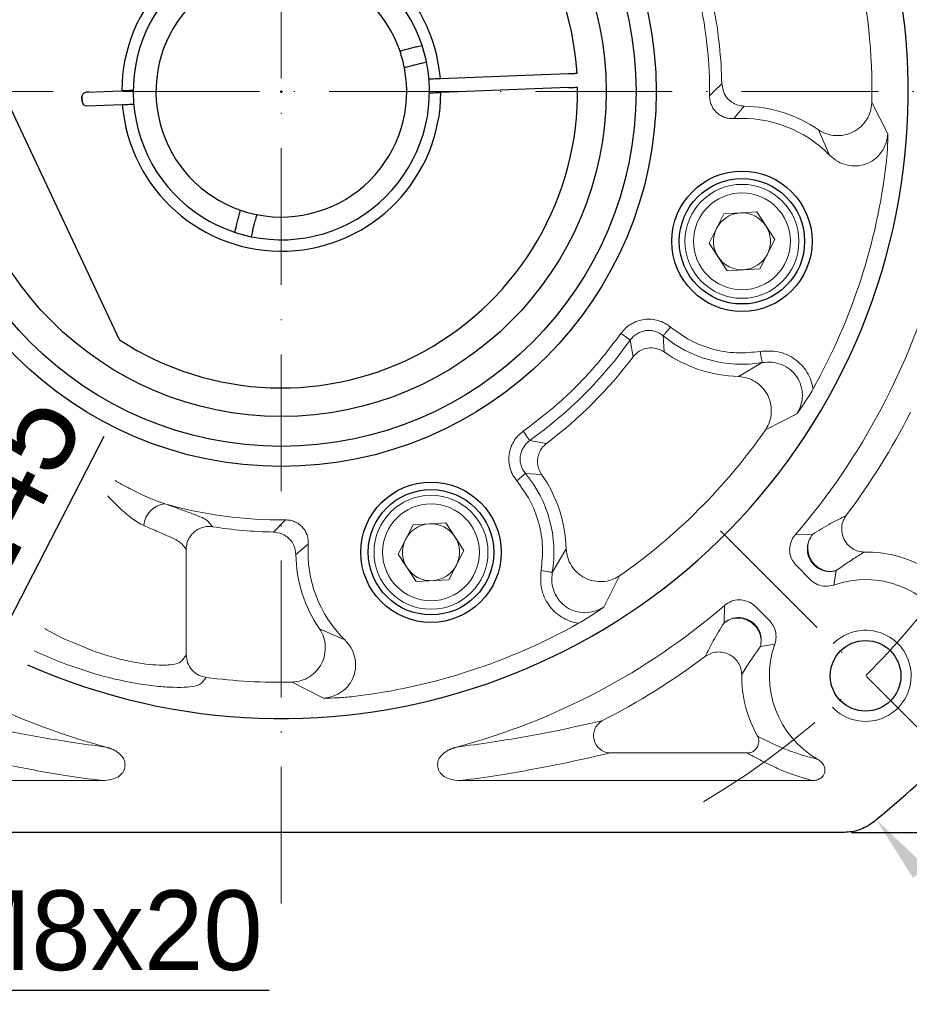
# Model space of a CAD drawing. Header units: millimetres. Extents: x 7078 to 7942, y -634 to -23.
# Tile 4 of 15: x 7196 to 7274, y -311 to -225. Entities that reach past the tile are written whole.
import ezdxf

# ---------------------------------------------------------------- set-up
doc = ezdxf.new("R2010")
doc.units = ezdxf.units.MM
doc.header["$PDSIZE"] = -5
doc.linetypes.add('ACAD_ISO10W100', pattern=[18, 12, -3, 0, -3])
doc.layers.get('0').update_dxf_attribs({"lineweight": 18})
doc.layers.get('Defpoints').update_dxf_attribs({"lineweight": 18})
for name, color, linetype, lineweight in [('中心线层', 7, 'ACAD_ISO10W100', 0), ('尺寸线层', 3, 'Continuous', 18), ('粗实线', 7, 'Continuous', 40)]:
    doc.layers.add(name, color=color, linetype=linetype, lineweight=lineweight)
doc.styles.add('工程字', font='txt')
doc.dimstyles.new('DIMSTYLE_17', dxfattribs={"dimtxt": 8, "dimasz": 12, "dimexe": 0.18, "dimexo": 0.0625, "dimgap": 0.09, "dimtad": 1, "dimtih": 1, "dimtoh": 1, "dimdec": 3, "dimdsep": 46, "dimtxsty": 'Standard', "dimblk": '_CAXARROW', "dimcen": 0.09, "dimdle": 24, "dimadec": 0, "dimazin": 0, "dimtfac": 0.7, "dimtdec": 3, "dimtofl": 0, "dimtmove": 0, "dimatfit": 3, "dimfxl": 1, "dimtolj": 1, "dimarcsym": 0})
doc.dimstyles.new('ISO-25', dxfattribs={"dimtxt": 8, "dimasz": 4, "dimexe": 1.25, "dimexo": 0.625, "dimgap": 1.7, "dimtad": 1, "dimtxsty": '工程字', "dimcen": 2, "dimdle": 8, "dimadec": 0, "dimazin": 0, "dimtfac": 1, "dimtmove": 0, "dimatfit": 3, "dimfxl": 1, "dimarcsym": 0})

# ---------------------------------------------------------------- blocks, each defined once
blk = doc.blocks.new('*D33')
at = {"layer": 'Defpoints', "color": 0}
for p in [(7268.593, -166.341), (7323.369, -166.341), (7268.593, -296.341)]:
    blk.add_point(p, dxfattribs=at)
at = {"layer": '尺寸线层', "color": 0, "lineweight": -2}
for p, q in [((7269.218, -166.341), (7324.619, -166.341)), ((7323.369, -292.341), (7323.369, -170.341)), ((7269.218, -296.341), (7324.619, -296.341))]:
    blk.add_line(p, q, dxfattribs=at)
at = {"layer": '尺寸线层', "color": 0}
for points in [[(7324.035, -170.341), (7322.702, -170.341), (7323.369, -166.341)], [(7322.702, -292.341), (7324.035, -292.341), (7323.369, -296.341)]]:
    blk.add_solid(points, dxfattribs=at)
at = {"layer": '尺寸线层', "color": 0, "insert": (7317.669, -231.341), "char_height": 8, "attachment_point": 5, "rotation": 90, "style": '工程字'}
blk.add_mtext('130', dxfattribs=at)
blk = doc.blocks.new('*D34')
at = {"layer": 'Defpoints', "color": 0}
for p in [(7252.377, -166.886), (7185.99, -295.796)]:
    blk.add_point(p, dxfattribs=at)
at = {"layer": '尺寸线层', "color": 0, "lineweight": -2}
blk.add_line((7203.605, -261.591), (7187.821, -292.24), dxfattribs=at)
at = {"layer": '尺寸线层', "color": 0}
blk.add_solid([(7187.229, -291.935), (7188.414, -292.545), (7185.99, -295.796)], dxfattribs=at)
at = {"layer": '尺寸线层', "color": 0, "insert": (7192.767, -270.188), "char_height": 8, "attachment_point": 5, "rotation": 62.75189, "style": '工程字'}
blk.add_mtext('∅145', dxfattribs=at)
blk = doc.blocks.new('_CAXARROW')
blk.add_hatch(color=0).paths.add_polyline_path([(0, 0), (-1, 0.125), (-1, -0.125)], flags=0)
blk = doc.blocks.new('*D35')
at = {"layer": 'Defpoints', "color": 0}
for p in [(7166.976, -167.462), (7271.392, -295.221)]:
    blk.add_point(p, dxfattribs=at)
at = {"layer": '尺寸线层', "color": 0, "lineweight": -2}
for p, q in [((7219.094, -231.341), (7219.274, -231.341)), ((7219.184, -231.431), (7219.184, -231.251)), ((7283.089, -309.533), (7275.189, -299.866)), ((7303.173, -309.533), (7283.089, -309.533))]:
    blk.add_line(p, q, dxfattribs=at)
at = {"layer": '尺寸线层', "color": 0, "lineweight": -2, "xscale": 6, "yscale": 6, "zscale": 6, "rotation": 129.2588264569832}
blk.add_blockref('_CAXARROW', (7271.392, -295.221), dxfattribs=at)
at = {"layer": '尺寸线层', "color": 0, "lineweight": 15, "insert": (7293.631, -305.033), "char_height": 7, "attachment_point": 5, "style": '工程字'}
blk.add_mtext('\\A1;∅165', dxfattribs=at)
blk = doc.blocks.new('_FILLED')
at = {"linetype": 'ByBlock'}
blk.add_hatch(color=0, dxfattribs=at).paths.add_polyline_path([(0, 0), (-1, 0.133), (-1, -0.133)], flags=0)
blk = doc.blocks.new('*D36')
at = {"layer": 'Defpoints', "color": 0}
for p in [(7163.918, -282.606), (7171.918, -282.606), (7171.918, -310.181)]:
    blk.add_point(p, dxfattribs=at)
at = {"layer": '尺寸线层', "color": 0, "lineweight": -2}
for p, q in [((7163.918, -283.231), (7163.918, -311.431)), ((7171.918, -283.231), (7171.918, -311.431)), ((7159.918, -310.181), (7155.918, -310.181)), ((7163.918, -310.181), (7171.918, -310.181)), ((7175.918, -310.181), (7218.125, -310.181))]:
    blk.add_line(p, q, dxfattribs=at)
at = {"layer": '尺寸线层', "color": 0}
for points in [[(7159.918, -310.848), (7159.918, -309.515), (7163.918, -310.181)], [(7175.918, -309.515), (7175.918, -310.848), (7171.918, -310.181)]]:
    blk.add_solid(points, dxfattribs=at)
at = {"layer": '尺寸线层', "color": 0, "insert": (7199.335, -304.981), "char_height": 7, "attachment_point": 5, "style": '工程字'}
blk.add_mtext('4-M8x20', dxfattribs=at)
blk = doc.blocks.new('*D37')
at = {"layer": 'Defpoints', "color": 0}
for p in [(7284.549, -167.348), (7259.093, -192.804), (7305.882, -208.478), (7149.303, -231.341), (7292.481, -231.341)]:
    blk.add_point(p, dxfattribs=at)
at = {"layer": '尺寸线层', "color": 0, "lineweight": -2}
blk.add_line((7293.106, -231.341), (7310.142, -231.341), dxfattribs=at)
blk.add_arc((7220.556, -231.341), 88.336, 2.59466, 42.40534, dxfattribs=at)
at = {"layer": '尺寸线层', "color": 0}
for points in [[(7286.265, -171.309), (7285.301, -172.23), (7283.019, -168.878)], [(7308.135, -227.357), (7309.468, -227.327), (7308.892, -231.341)]]:
    blk.add_solid(points, dxfattribs=at)
at = {"layer": '尺寸线层', "color": 0, "insert": (7307.434, -195.355), "char_height": 8, "attachment_point": 5, "rotation": 292.5, "style": '工程字'}
blk.add_mtext('45%%d', dxfattribs=at)
blk = doc.blocks.new('*D38')
at = {"layer": 'Defpoints', "color": 0}
for p in [(7149.303, -231.341), (7292.481, -231.341), (7259.093, -269.879), (7296.782, -275.35), (7284.549, -295.334)]:
    blk.add_point(p, dxfattribs=at)
at = {"layer": '尺寸线层', "color": 0, "lineweight": -2}
blk.add_line((7293.106, -231.341), (7309.824, -231.341), dxfattribs=at)
blk.add_arc((7220.556, -231.341), 88.018, 317.60404, 357.39596, dxfattribs=at)
at = {"layer": '尺寸线层', "color": 0}
for points in [[(7309.15, -235.355), (7307.817, -235.325), (7308.574, -231.341)], [(7285.076, -290.227), (7286.04, -291.148), (7282.794, -293.579)]]:
    blk.add_solid(points, dxfattribs=at)
at = {"layer": '尺寸线层', "color": 0, "insert": (7296.608, -262.843), "char_height": 8, "attachment_point": 5, "rotation": 67.5, "style": '工程字'}
blk.add_mtext('45%%d', dxfattribs=at)

msp = doc.modelspace()

# ---------------------------------------------------------------- linework, layer by layer
at = {"color": 7, "linetype": 'Continuous', "lineweight": 15}
for p, q in [((7257.126, -231.3413), (7257.8322, -230.6571)), ((7257.9713, -231.3413), (7257.8322, -230.6571)), ((7257.126, -231.3413), (7256.7638, -231.7018)), ((7272.4036, -235.0439), (7271.005, -232.3035)), ((7259.7925, -232.614), (7258.8882, -233.7089)), ((7266.3292, -234.7034), (7267.2894, -236.9023)), ((7258.0247, -242.0578), (7260.9071, -241.8988)), ((7260.9071, -241.8988), (7262.486, -244.3155)), ((7256.7212, -244.6335), (7258.0247, -242.0578)), ((7262.486, -244.3155), (7261.1825, -246.8912)), ((7258.3001, -247.0502), (7256.7212, -244.6335)), ((7261.1825, -246.8912), (7258.3001, -247.0502)), ((7249.7985, -253.1385), (7250.0488, -254.6118)), ((7252.697, -252.7634), (7252.785, -254.1809)), ((7261.3707, -255.1181), (7259.3015, -256.3326)), ((7261.6736, -261.0226), (7264.4159, -259.6276)), ((7240.981, -261.9561), (7242.4542, -262.2064)), ((7242.0233, -264.9426), (7240.6059, -264.8545)), ((7212.7689, -269.0603), (7213.1402, -269.5204)), ((7219.5443, -268.9213), (7218.4995, -269.9897)), ((7229.4346, -271.9202), (7230.738, -269.3445)), ((7230.738, -269.3445), (7233.6204, -269.1854)), ((7233.6204, -269.1854), (7235.1993, -271.6021)), ((7264.2762, -270.2268), (7265.7965, -270.189)), ((7210.8363, -271.4883), (7210.4424, -271.0245)), ((7221.5514, -271.0457), (7220.4564, -271.9501)), ((7210.8363, -280.7796), (7210.8363, -271.4883)), ((7231.0135, -274.3369), (7229.4346, -271.9202)), ((7235.1993, -271.6021), (7233.8958, -274.1779)), ((7244.1751, -271.459), (7242.9605, -273.5282)), ((7264.3762, -272.9368), (7265.6017, -274.1623)), ((7247.47, -276.5734), (7248.865, -273.8311)), ((7267.667, -274.6346), (7267.8646, -273.383)), ((7233.8958, -274.1779), (7231.0135, -274.3369)), ((7258.0694, -276.4297), (7258.0314, -277.9541)), ((7262.0082, -277.7584), (7260.7794, -276.5296)), ((7224.7448, -279.4469), (7222.5459, -278.4868)), ((7200.3889, -279.4899), (7200.9786, -279.7159)), ((7261.2255, -280.0222), (7262.4804, -279.824)), ((7210.8363, -280.7796), (7210.4424, -281.2853)), ((7212.169, -283.2525), (7212.5756, -282.7485)), ((7220.1459, -283.1625), (7222.8864, -284.5611)), ((7260.0879, -289.3763), (7247.9971, -289.3763)), ((7203.4252, -291.8008), (7172.5918, -291.8008)), ((7234.9422, -291.8008), (7265.7756, -291.8008))]:
    msp.add_line(p, q, dxfattribs=at)
at = {"color": 7, "linetype": 'Continuous', "lineweight": 15, "flags": 128}
for points in [[(7253.3347, -251.9981), (7253.2167, -252.1398), (7253.1027, -252.2766), (7252.9967, -252.4038), (7252.9022, -252.5171), (7252.8226, -252.6127), (7252.7606, -252.6871), (7252.7182, -252.738), (7252.697, -252.7634)], [(7248.987, -252.5608), (7249.1372, -252.6677), (7249.2823, -252.771), (7249.4172, -252.867), (7249.5374, -252.9526), (7249.6387, -253.0247), (7249.7176, -253.0809), (7249.7715, -253.1193), (7249.7985, -253.1385)], [(7261.2075, -254.1353), (7261.2377, -254.3172), (7261.2669, -254.4929), (7261.294, -254.6563), (7261.3182, -254.8018), (7261.3386, -254.9245), (7261.3544, -255.0201), (7261.3653, -255.0854), (7261.3707, -255.1181)], [(7240.4032, -261.1446), (7240.5101, -261.2948), (7240.6134, -261.4398), (7240.7095, -261.5747), (7240.7951, -261.6949), (7240.8672, -261.7962), (7240.9234, -261.8752), (7240.9618, -261.9291), (7240.981, -261.9561)], [(7239.8406, -265.4922), (7239.9822, -265.3742), (7240.119, -265.2602), (7240.2463, -265.1542), (7240.3596, -265.0598), (7240.4551, -264.9802), (7240.5296, -264.9181), (7240.5804, -264.8758), (7240.6059, -264.8545)], [(7242.9605, -273.5282), (7242.9278, -273.5228), (7242.8625, -273.512), (7242.7669, -273.4961), (7242.6442, -273.4757), (7242.4987, -273.4516), (7242.3353, -273.4244), (7242.1597, -273.3953), (7241.9778, -273.3651)]]:
    msp.add_lwpolyline(points, dxfattribs=at)
at = {"color": 7, "linetype": 'Continuous', "lineweight": 15}
for centre, radius in [((7259.6036, -244.4745), 5), ((7259.6036, -244.4745), 4.25), ((7232.3169, -271.7612), 5), ((7232.3169, -271.7612), 4.25)]:
    msp.add_circle(centre, radius, dxfattribs=at)
for centre, radius, start, end in [((7219.1837, -231.3413), 51.8302, 358.936266, 13.063734), ((7219.1837, -231.3413), 37.5818, 359.450279, 12.549721), ((7219.1837, -231.3413), 38.6545, 1.014157, 10.985843), ((7259.6036, -244.4745), 11.862, 55.459591, 89.08752), ((7259.6036, -244.4745), 10.7893, 44.57357, 93.80211), ((7219.1837, -231.3413), 53.4563, 330.785536, 353.214464), ((7259.6036, -244.4745), 2.5, 93.15762, 153.15762), ((7259.6036, -244.4745), 2.5, 33.15762, 93.15762), ((7259.6036, -244.4745), 2.5, 153.15762, 213.15762), ((7259.6036, -244.4745), 2.5, 333.15762, 33.15762), ((7259.6036, -244.4745), 2.5, 213.15762, 273.15762), ((7259.6036, -244.4745), 2.5, 273.15762, 333.15762), ((7219.1837, -231.3413), 59.5434, 319.227103, 345.015975), ((7219.1837, -231.3413), 37.5818, 305.450279, 324.549721), ((7259.6036, -244.4745), 10.7893, 230.19789, 279.42643), ((7219.1837, -231.3413), 38.6545, 307.014157, 322.985843), ((7259.6036, -244.4745), 11.862, 234.91248, 268.540409), ((7219.1837, -231.3413), 61.9649, 323.09187, 332.996404), ((7219.1837, -231.3413), 51.8302, 304.936266, 325.063734), ((7232.3169, -271.7612), 10.7893, 350.57357, 39.80211), ((7232.3169, -271.7612), 11.862, 1.459591, 35.08752), ((7209.2002, -269.5684), 2.0731, 96.401505, 176.05176), ((7219.1837, -231.3413), 37.5818, 254.22867, 270.549721), ((7219.1837, -231.3413), 38.6545, 261.005093, 268.985843), ((7232.3169, -271.7612), 2.5, 93.15762, 153.15762), ((7232.3169, -271.7612), 2.5, 33.15762, 93.15762), ((7232.3169, -271.7612), 2.5, 333.15762, 33.15762), ((7232.3169, -271.7612), 10.7893, 176.19789, 225.42643), ((7232.3169, -271.7612), 2.5, 153.15762, 213.15762), ((7232.3169, -271.7612), 11.862, 180.91248, 214.540409), ((7270.449, -282.6065), 10.8649, 60.871553, 90.557052), ((7232.3169, -271.7612), 2.5, 273.15762, 333.15762), ((7232.3169, -271.7612), 2.5, 213.15762, 273.15762), ((7270.449, -282.6065), 8.4434, 29.753701, 109.237717), ((7219.1837, -231.3413), 59.5404, 229.224509, 255.037384), ((7219.1837, -231.3413), 59.5404, 284.962616, 310.775491), ((7219.1837, -231.3413), 53.4563, 276.785536, 299.214464), ((7270.449, -282.6065), 8.4404, 160.751961, 240.314874), ((7219.1837, -231.3413), 53.672, 248.676761, 249.376848), ((7219.1837, -231.3413), 61.9649, 297.003596, 306.90813), ((7270.449, -282.6065), 10.8649, 179.442948, 209.128447), ((7219.1837, -231.3413), 51.8302, 262.675132, 271.063734), ((7248.1034, -287.8565), 1.5235, 121.004045, 265.999543), ((7260.0698, -288.3695), 1.007, 271.027574, 28.100957)]:
    msp.add_arc(centre, radius, start, end, dxfattribs=at)
at = {"color": 0}
msp.add_arc((7270.449, -282.6065), 4, 223.236775, 135, dxfattribs=at)
at = {"color": 7, "linetype": 'Continuous', "lineweight": 15}
for points, knots in [([(7259.7925, -232.614), (7259.6014, -232.5936), (7259.2105, -232.5518), (7258.7099, -232.2917), (7258.2572, -231.8992), (7258.0769, -231.5474), (7257.9713, -231.3413)], [0, 0, 0, 0, 0.2445385, 0.5000791, 0.7070243, 1, 1, 1, 1]), ([(7258.8882, -233.7089), (7258.7505, -233.7102), (7258.4758, -233.7127), (7258.0743, -233.6095), (7257.7016, -233.4345), (7257.3728, -233.1849), (7257.1049, -232.8708), (7256.9091, -232.5086), (7256.7834, -232.1137), (7256.7703, -231.8393), (7256.7638, -231.7018)], [0, 0, 0, 0, 0.1255215, 0.2504833, 0.3751966, 0.5000429, 0.624878, 0.7495638, 0.8744962, 1, 1, 1, 1]), ([(7271.005, -232.3035), (7270.9743, -232.5676), (7270.9131, -233.0953), (7270.5591, -233.8228), (7270.0466, -234.4441), (7269.3819, -234.9113), (7268.6146, -235.1761), (7267.8133, -235.2271), (7267.0206, -235.0891), (7266.5596, -234.8319), (7266.3292, -234.7034)], [0, 0, 0, 0, 0.124998, 0.2497854, 0.3748041, 0.5006711, 0.6264796, 0.7513316, 0.8757583, 1, 1, 1, 1]), ([(7267.2894, -236.9023), (7267.5091, -237.0951), (7267.9467, -237.479), (7268.767, -237.8075), (7269.6351, -237.8957), (7270.4933, -237.7313), (7271.2585, -237.3103), (7271.8663, -236.687), (7272.2806, -235.9079), (7272.3624, -235.3328), (7272.4036, -235.0439)], [0, 0, 0, 0, 0.126387, 0.251654, 0.3764398, 0.5007217, 0.6246386, 0.7490622, 0.8739414, 1, 1, 1, 1]), ([(7272.2656, -237.6573), (7272.3086, -237.1975), (7272.3949, -236.2756), (7272.4007, -235.4552), (7272.4036, -235.0439)], [0, 0, 0, 0, 0.4987919, 1, 1, 1, 1]), ([(7248.987, -252.5608), (7249.1158, -252.4003), (7249.3731, -252.0796), (7249.8743, -251.7136), (7250.4316, -251.4483), (7251.0336, -251.3079), (7251.6523, -251.289), (7252.2598, -251.4043), (7252.8385, -251.631), (7253.1693, -251.8758), (7253.3347, -251.9981)], [0, 0, 0, 0, 0.1250777, 0.2500913, 0.3747983, 0.4996656, 0.6246265, 0.7497213, 0.8749203, 1, 1, 1, 1]), ([(7249.7985, -253.1385), (7249.8846, -253.0315), (7250.0565, -252.8175), (7250.3904, -252.5723), (7250.761, -252.3942), (7251.1614, -252.2967), (7251.5739, -252.2886), (7251.9789, -252.3668), (7252.3653, -252.5187), (7252.5865, -252.6819), (7252.697, -252.7634)], [0, 0, 0, 0, 0.1252758, 0.2503197, 0.3750581, 0.4994621, 0.6240868, 0.7493132, 0.8747664, 1, 1, 1, 1]), ([(7253.3347, -251.9981), (7253.8945, -252.4094), (7255.0272, -253.2415), (7257.0203, -253.9906), (7259.1186, -254.3522), (7260.5166, -254.207), (7261.2075, -254.1353)], [0, 0, 0, 0, 0.2470938, 0.5, 0.7529057, 1, 1, 1, 1]), ([(7240.4032, -261.1446), (7241.4802, -260.3225), (7243.6351, -258.6776), (7246.52, -255.7928), (7248.1649, -253.6378), (7248.987, -252.5608)], [0, 0, 0, 0, 0.3332368, 0.6667429, 1, 1, 1, 1]), ([(7250.0488, -254.6118), (7250.2186, -254.4334), (7250.5713, -254.0627), (7251.3235, -253.8029), (7252.1191, -253.8189), (7252.5687, -254.0633), (7252.785, -254.1809)], [0, 0, 0, 0, 0.2406309, 0.5000003, 0.7593707, 1, 1, 1, 1]), ([(7261.2075, -254.1353), (7261.7381, -254.1055), (7262.7983, -254.0459), (7264.0406, -254.6178), (7264.8428, -255.3038), (7265.3246, -255.9384), (7265.6798, -256.6539), (7265.7868, -257.1726), (7265.8403, -257.4322)], [0, 0, 0, 0, 0.2494766, 0.4984731, 0.6242107, 0.7492745, 0.874478, 1, 1, 1, 1]), ([(7261.3707, -255.1181), (7261.6614, -255.0909), (7262.2412, -255.0367), (7263.0977, -255.2549), (7263.8547, -255.6919), (7264.4505, -256.3329), (7264.8239, -257.1222), (7264.9464, -257.9839), (7264.8242, -258.8563), (7264.5523, -259.3698), (7264.4159, -259.6276)], [0, 0, 0, 0, 0.1261787, 0.2516666, 0.3765354, 0.50104, 0.6251823, 0.7490611, 0.8740362, 1, 1, 1, 1]), ([(7259.3015, -256.3326), (7259.5633, -256.3645), (7260.0882, -256.4284), (7260.8109, -256.7853), (7261.4296, -257.2975), (7261.8949, -257.961), (7262.1553, -258.7286), (7262.2037, -259.5313), (7262.0637, -260.328), (7261.8036, -260.7911), (7261.6736, -261.0226)], [0, 0, 0, 0, 0.1242654, 0.2491482, 0.3743386, 0.4997577, 0.6251184, 0.7501902, 0.8751373, 1, 1, 1, 1]), ([(7264.4159, -259.6276), (7264.6552, -259.2932), (7265.1328, -258.626), (7265.6049, -257.8295), (7265.8403, -257.4322)], [0, 0, 0, 0, 0.5012085, 1, 1, 1, 1]), ([(7239.8406, -265.4922), (7239.7186, -265.3267), (7239.4749, -264.9959), (7239.2465, -264.4187), (7239.1321, -263.8114), (7239.1498, -263.1926), (7239.2903, -262.5896), (7239.5554, -262.0315), (7239.9234, -261.5314), (7240.2431, -261.2736), (7240.4032, -261.1446)], [0, 0, 0, 0, 0.1250808, 0.2498642, 0.3750442, 0.5000461, 0.6249136, 0.7501624, 0.8749362, 1, 1, 1, 1]), ([(7240.6059, -264.8545), (7240.524, -264.7439), (7240.3605, -264.5231), (7240.208, -264.1377), (7240.1305, -263.7332), (7240.1392, -263.3205), (7240.2358, -262.9192), (7240.4137, -262.5479), (7240.6594, -262.2141), (7240.8736, -262.0422), (7240.981, -261.9561)], [0, 0, 0, 0, 0.1255214, 0.2504823, 0.3751969, 0.5000427, 0.6248784, 0.7495634, 0.874496, 1, 1, 1, 1]), ([(7242.0233, -264.9426), (7241.9331, -264.788), (7241.769, -264.5068), (7241.6589, -264.0045), (7241.6663, -263.5007), (7241.8064, -263.0238), (7242.0525, -262.5724), (7242.3057, -262.3417), (7242.4542, -262.2064)], [0, 0, 0, 0, 0.1753031, 0.3190872, 0.500024, 0.6649655, 0.8034047, 1, 1, 1, 1]), ([(7204.6013, -265.4722), (7204.6798, -265.5179), (7205.2144, -265.8259), (7206.2174, -266.3664), (7207.5963, -267.0254), (7208.5239, -267.3517), (7208.969, -267.5082)], [0.47055422, 0.47055422, 0.47055422, 0.47055422, 0.50012863, 0.67144955, 0.84235815, 1, 1, 1, 1]), ([(7241.9778, -273.3651), (7242.0495, -272.6742), (7242.1946, -271.2761), (7241.8331, -269.1779), (7241.0839, -267.1848), (7240.2518, -266.052), (7239.8406, -265.4922)], [0, 0, 0, 0, 0.2470943, 0.5000002, 0.7529062, 1, 1, 1, 1]), ([(7207.132, -269.4256), (7206.9463, -269.334), (7206.5731, -269.1501), (7206.0102, -268.7508), (7205.3789, -268.2332), (7204.6888, -267.5874), (7204.2, -267.0764), (7203.9608, -266.8165)], [0, 0, 0, 0, 0.08202642, 0.16479319, 0.25071066, 0.36873724, 0.48480233, 0.48480233, 0.48480233, 0.48480233]), ([(7208.969, -267.5082), (7209.4808, -267.6915), (7210.5097, -268.0599), (7211.6426, -268.4708), (7212.4681, -268.8123), (7212.6685, -268.9775), (7212.7689, -269.0603)], [0, 0, 0, 0, 0.2485613, 0.4997641, 0.7493805, 1, 1, 1, 1]), ([(7265.7965, -270.189), (7266.0681, -270.02), (7266.6339, -269.6678), (7267.3799, -269.245), (7268.0837, -268.8727), (7268.5151, -268.6598), (7268.7308, -268.5533)], [0, 0, 0, 0, 0.2399395, 0.5000697, 0.7499989, 1, 1, 1, 1]), ([(7270.3433, -271.7421), (7270.1654, -271.7269), (7269.8026, -271.696), (7269.3252, -271.475), (7268.89, -271.1307), (7268.5893, -270.7154), (7268.3789, -270.1697), (7268.323, -269.582), (7268.4573, -268.9895), (7268.6503, -268.6816), (7268.7308, -268.5533)], [0, 0, 0, 0, 0.122623, 0.2500746, 0.3537618, 0.50008, 0.5924171, 0.749991, 0.895776, 1, 1, 1, 1]), ([(7210.4424, -271.0245), (7210.3485, -270.9372), (7210.1661, -270.7679), (7209.4322, -270.4143), (7208.4413, -269.9874), (7207.5631, -269.6106), (7207.132, -269.4256)], [0, 0, 0, 0, 0.2575295, 0.499814, 0.7544968, 1, 1, 1, 1]), ([(7210.8363, -271.4883), (7210.85, -271.3196), (7210.8732, -271.0344), (7211.0318, -270.6138), (7211.2456, -270.2687), (7211.5451, -269.9607), (7211.8865, -269.7259), (7212.2876, -269.563), (7212.7149, -269.4835), (7212.9996, -269.5082), (7213.1402, -269.5204)], [0, 0, 0, 0, 0.1478019, 0.2499702, 0.3905864, 0.4999652, 0.6235199, 0.7499825, 0.8764452, 1, 1, 1, 1]), ([(7219.5443, -268.9213), (7219.6815, -268.928), (7219.9556, -268.9413), (7220.3503, -269.0672), (7220.7122, -269.2624), (7221.0264, -269.529), (7221.2754, -269.8581), (7221.4503, -270.2316), (7221.5544, -270.6335), (7221.5524, -270.9084), (7221.5514, -271.0457)], [0, 0, 0, 0, 0.1252754, 0.25032, 0.3750567, 0.499462, 0.6240865, 0.7493127, 0.8747663, 1, 1, 1, 1]), ([(7218.4995, -269.9897), (7218.7436, -270.0222), (7219.2509, -270.0896), (7219.9031, -270.5455), (7220.3578, -271.1986), (7220.4244, -271.7059), (7220.4564, -271.9501)], [0, 0, 0, 0, 0.2406302, 0.5, 0.7593695, 1, 1, 1, 1]), ([(7264.3762, -272.9368), (7264.2169, -272.7402), (7263.9155, -272.3679), (7263.7562, -271.6702), (7263.8215, -271.0002), (7264.0411, -270.5173), (7264.2279, -270.2864), (7264.2762, -270.2268)], [0, 0, 0, 0, 0.2523737, 0.4777426, 0.700322, 0.9226154, 1, 1, 1, 1]), ([(7265.9182, -272.8734), (7265.7939, -272.7245), (7265.5822, -272.4711), (7265.4009, -272.0106), (7265.3222, -271.5516), (7265.3605, -271.0859), (7265.5026, -270.6118), (7265.6888, -270.344), (7265.7965, -270.189)], [0, 0, 0, 0, 0.1971033, 0.3354129, 0.4999916, 0.6685001, 0.808122, 1, 1, 1, 1]), ([(7265.7965, -270.189), (7265.6883, -270.3547), (7265.4662, -270.6947), (7265.3669, -271.2473), (7265.3955, -271.6724), (7265.4887, -272.0786), (7265.6913, -272.5237), (7266.1077, -272.9972), (7266.6516, -273.3248), (7267.2679, -273.4774), (7267.6691, -273.414), (7267.8646, -273.383)], [0, 0, 0, 0, 0.1218146, 0.2499051, 0.333793, 0.378374, 0.500189, 0.6220038, 0.7500946, 0.8781855, 1, 1, 1, 1]), ([(7248.865, -273.8311), (7248.6334, -273.9616), (7248.1704, -274.2223), (7247.3738, -274.3634), (7246.5699, -274.314), (7245.8012, -274.0509), (7245.136, -273.5857), (7244.6237, -272.9675), (7244.2694, -272.2451), (7244.2065, -271.7209), (7244.1751, -271.459)], [0, 0, 0, 0, 0.1249979, 0.2497854, 0.3748032, 0.5006709, 0.6264795, 0.7513317, 0.8757585, 1, 1, 1, 1]), ([(7270.3433, -271.7421), (7270.1846, -271.8381), (7269.8817, -272.0215), (7269.4137, -272.3201), (7268.9286, -272.6389), (7268.4178, -272.9844), (7268.0442, -273.2536), (7267.8646, -273.383)], [0, 0, 0, 0, 0.2146879, 0.4097604, 0.6075177, 0.8112943, 1, 1, 1, 1]), ([(7267.8646, -273.383), (7267.6949, -273.4164), (7267.3493, -273.4844), (7266.8177, -273.4098), (7266.3178, -273.2143), (7266.0499, -272.9857), (7265.9182, -272.8734)], [0, 0, 0, 0, 0.2456086, 0.4999998, 0.7543922, 1, 1, 1, 1]), ([(7245.2747, -277.9979), (7245.0144, -277.9437), (7244.4952, -277.8356), (7243.7803, -277.4773), (7243.1464, -276.9959), (7242.4571, -276.1979), (7241.8905, -274.9543), (7241.9487, -273.8954), (7241.9778, -273.3651)], [0, 0, 0, 0, 0.1258818, 0.2511369, 0.3762822, 0.5017821, 0.7504581, 1, 1, 1, 1]), ([(7242.9605, -273.5282), (7242.9337, -273.8194), (7242.8804, -274.399), (7243.0968, -275.2557), (7243.5357, -276.0099), (7244.1731, -276.6076), (7244.9634, -276.9791), (7245.825, -277.1045), (7246.6987, -276.9817), (7247.2121, -276.7099), (7247.47, -276.5734)], [0, 0, 0, 0, 0.1263874, 0.2516545, 0.3764398, 0.5007218, 0.624639, 0.7490627, 0.8739421, 1, 1, 1, 1]), ([(7267.6669, -274.6346), (7267.4202, -274.6921), (7266.9543, -274.8008), (7266.2596, -274.6385), (7265.8302, -274.3819), (7265.6362, -274.1955), (7265.6017, -274.1623)], [0, 0, 0, 0, 0.3374871, 0.6371963, 0.9353033, 1, 1, 1, 1]), ([(7258.0694, -276.4297), (7258.2691, -276.2899), (7258.6539, -276.0206), (7259.3508, -275.9049), (7260.0159, -276.0105), (7260.4931, -276.2629), (7260.7169, -276.4714), (7260.7794, -276.5296)], [0, 0, 0, 0, 0.2433586, 0.4687676, 0.6914609, 0.9137982, 1, 1, 1, 1]), ([(7245.2747, -277.9979), (7245.672, -277.7624), (7246.4685, -277.2904), (7247.1356, -276.8128), (7247.47, -276.5734)], [0, 0, 0, 0, 0.4987915, 1, 1, 1, 1]), ([(7256.3957, -280.8884), (7256.5022, -280.6726), (7256.7152, -280.2412), (7257.0875, -279.5374), (7257.5102, -278.7915), (7257.8624, -278.2256), (7258.0314, -277.9541)], [0, 0, 0, 0, 0.2500011, 0.4999303, 0.7600518, 1, 1, 1, 1]), ([(7258.0314, -277.9541), (7258.2298, -277.8229), (7258.6407, -277.551), (7259.3989, -277.4568), (7260.1455, -277.6192), (7260.5302, -277.9272), (7260.7158, -278.0758)], [0, 0, 0, 0, 0.2413259, 0.4999997, 0.7586737, 1, 1, 1, 1]), ([(7261.2255, -280.0222), (7261.2564, -279.8266), (7261.3198, -279.4254), (7261.1672, -278.8092), (7260.8396, -278.2652), (7260.366, -277.849), (7259.7925, -277.5872), (7259.162, -277.5109), (7258.5373, -277.6238), (7258.1972, -277.8459), (7258.0314, -277.9541)], [0, 0, 0, 0, 0.1218605, 0.2499998, 0.378139, 0.4999998, 0.6218601, 0.7500003, 0.8781391, 1, 1, 1, 1]), ([(7260.7158, -278.0758), (7260.814, -278.1888), (7261.0446, -278.4541), (7261.2481, -278.9494), (7261.3268, -279.5035), (7261.2593, -279.8493), (7261.2255, -280.0222)], [0, 0, 0, 0, 0.212868, 0.499952, 0.749976, 1, 1, 1, 1]), ([(7262.0082, -277.7584), (7262.1636, -277.9501), (7262.4608, -278.3166), (7262.6219, -279.0047), (7262.582, -279.5102), (7262.4971, -279.7723), (7262.4804, -279.824)], [0, 0, 0, 0, 0.3288645, 0.628577, 0.9267155, 1, 1, 1, 1]), ([(7200.3889, -279.4899), (7199.7849, -279.1872), (7199.1169, -278.8526), (7198.4774, -278.4889), (7198.4163, -278.4538)], [0, 0, 0, 0, 0.12515202, 0.13841793, 0.13841793, 0.13841793, 0.13841793]), ([(7222.5459, -278.4868), (7222.674, -278.7173), (7222.9308, -279.1795), (7223.0669, -279.974), (7223.0162, -280.7756), (7222.7529, -281.5421), (7222.285, -282.2039), (7221.664, -282.7149), (7220.9372, -283.0699), (7220.4096, -283.1316), (7220.1459, -283.1625)], [0, 0, 0, 0, 0.1242655, 0.2491476, 0.3743384, 0.4997572, 0.6251181, 0.7501905, 0.8751367, 1, 1, 1, 1]), ([(7210.4424, -281.2853), (7210.3524, -281.364), (7210.1809, -281.514), (7209.6071, -281.626), (7209.025, -281.6663), (7208.3379, -281.6679), (7207.3273, -281.5975), (7205.9037, -281.363), (7204.3188, -280.9651), (7202.6435, -280.4286), (7201.5353, -279.9542), (7200.9786, -279.7159)], [0, 0, 0, 0, 0.1317252, 0.2507587, 0.3159927, 0.379233, 0.499868, 0.6233285, 0.7488214, 0.8738346, 1, 1, 1, 1]), ([(7224.7448, -279.4469), (7224.9376, -279.6661), (7225.3223, -280.1033), (7225.6491, -280.9245), (7225.7405, -281.7938), (7225.5722, -282.6526), (7225.1532, -283.4186), (7224.5279, -284.0242), (7223.7504, -284.4381), (7223.1751, -284.52), (7222.8864, -284.5611)], [0, 0, 0, 0, 0.1261784, 0.2516664, 0.3765347, 0.5010397, 0.6251825, 0.7490607, 0.8740363, 1, 1, 1, 1]), ([(7212.5756, -282.7485), (7212.3501, -282.6941), (7211.8838, -282.5815), (7211.3086, -282.1125), (7210.9147, -281.4845), (7210.8619, -281.0094), (7210.8363, -280.7796)], [0, 0, 0, 0, 0.2417958, 0.5, 0.7582039, 1, 1, 1, 1]), ([(7256.3957, -280.8884), (7256.548, -280.7952), (7256.8586, -280.605), (7257.4047, -280.4935), (7257.9617, -280.5258), (7258.4855, -280.7071), (7258.9455, -281.0221), (7259.303, -281.451), (7259.5384, -281.9601), (7259.5693, -282.3229), (7259.5845, -282.5009)], [0, 0, 0, 0, 0.1225854, 0.2499999, 0.3749538, 0.5000002, 0.6225856, 0.75, 0.8774138, 1, 1, 1, 1]), ([(7261.2255, -280.0222), (7261.0638, -280.2476), (7260.7244, -280.7206), (7260.3149, -281.3374), (7259.9282, -281.9347), (7259.7037, -282.3046), (7259.5845, -282.5009)], [0, 0, 0, 0, 0.23823, 0.5000454, 0.7347014, 1, 1, 1, 1]), ([(7200.2794, -281.5738), (7200.9774, -281.8222), (7202.3705, -282.3181), (7204.45, -282.8782), (7206.4287, -283.2889), (7208.2314, -283.5378), (7209.7675, -283.6355), (7210.9713, -283.6054), (7211.8393, -283.4783), (7212.0589, -283.3279), (7212.169, -283.2525)], [0, 0, 0, 0, 0.1258762, 0.2512329, 0.3759593, 0.5004004, 0.6249075, 0.7495026, 0.8744188, 1, 1, 1, 1]), ([(7222.8864, -284.5611), (7223.2976, -284.5582), (7224.1181, -284.5524), (7225.0399, -284.4662), (7225.4998, -284.4231)], [0, 0, 0, 0, 0.5012084, 1, 1, 1, 1]), ([(7203.811, -288.8629), (7202.7563, -288.7186), (7200.652, -288.4308), (7197.9575, -287.9786), (7195.4692, -287.5131), (7193.1589, -287.0343), (7191.7542, -286.7123), (7191.0488, -286.5507)], [0, 0, 0, 0, 0.1976234, 0.3942652, 0.596966, 0.7975972, 1, 1, 1, 1]), ([(7234.5564, -288.8629), (7235.6111, -288.7186), (7237.7154, -288.4308), (7240.4099, -287.9786), (7242.8982, -287.5131), (7245.2086, -287.0343), (7246.6132, -286.7123), (7247.3187, -286.5507)], [0, 0, 0, 0, 0.1976234, 0.3942652, 0.596966, 0.7975972, 1, 1, 1, 1]), ([(7266.269, -289.9392), (7265.7865, -289.8112), (7264.7989, -289.5493), (7263.6945, -289.156), (7262.6959, -288.7492), (7261.7874, -288.3283), (7261.2435, -288.0443), (7260.9581, -287.8952)], [0, 0, 0, 0, 0.1937404, 0.3965603, 0.5999096, 0.7900125, 1, 1, 1, 1]), ([(7203.4252, -291.8008), (7202.3378, -291.6496), (7200.1682, -291.3478), (7197.4167, -290.8701), (7194.8875, -290.384), (7192.5356, -289.8857), (7191.0977, -289.5475), (7190.3703, -289.3763)], [0, 0, 0, 0, 0.1994366, 0.3979012, 0.5967866, 0.7960025, 1, 1, 1, 1]), ([(7205.3747, -289.9312), (7205.3644, -289.912), (7205.3406, -289.8677), (7205.2989, -289.8009), (7205.25, -289.7311), (7205.2063, -289.6754), (7205.1606, -289.6214), (7205.113, -289.5691), (7205.0532, -289.5091), (7204.991, -289.4518), (7204.9267, -289.3972), (7204.8603, -289.3451), (7204.7922, -289.2955), (7204.7225, -289.2484), (7204.6513, -289.2037), (7204.5787, -289.1614), (7204.5049, -289.1214), (7204.43, -289.0836), (7204.354, -289.0481), (7204.2771, -289.0148), (7204.1993, -288.9836), (7204.1207, -288.9546), (7204.0414, -288.9278), (7203.9385, -288.8959), (7203.8613, -288.876), (7203.811, -288.8631)], [0, 0, 0, 0, 0.0330058, 0.0762661, 0.1195249, 0.1627795, 0.1844021, 0.227655, 0.2709058, 0.314156, 0.357406, 0.4006545, 0.4439015, 0.4871489, 0.5303953, 0.573642, 0.6168877, 0.660133, 0.7033785, 0.7466238, 0.7898689, 0.8331132, 0.8763582, 0.9196022, 1, 1, 1, 1]), ([(7232.9928, -289.9312), (7233.003, -289.912), (7233.0268, -289.8677), (7233.0685, -289.8009), (7233.1174, -289.7311), (7233.1612, -289.6754), (7233.2069, -289.6214), (7233.2544, -289.5691), (7233.3142, -289.5091), (7233.3764, -289.4518), (7233.4408, -289.3972), (7233.5071, -289.3451), (7233.5752, -289.2955), (7233.6449, -289.2484), (7233.7162, -289.2037), (7233.7887, -289.1614), (7233.8625, -289.1214), (7233.9375, -289.0836), (7234.0134, -289.0481), (7234.0903, -289.0148), (7234.1681, -288.9836), (7234.2467, -288.9546), (7234.326, -288.9278), (7234.4289, -288.8959), (7234.5061, -288.876), (7234.5564, -288.8631)], [0, 0, 0, 0, 0.0330058, 0.0762661, 0.1195249, 0.1627795, 0.1844021, 0.227655, 0.2709058, 0.314156, 0.357406, 0.4006545, 0.4439015, 0.4871489, 0.5303953, 0.573642, 0.6168877, 0.660133, 0.7033785, 0.7466238, 0.7898689, 0.8331132, 0.8763582, 0.9196022, 1, 1, 1, 1]), ([(7234.9422, -291.8008), (7236.0296, -291.6496), (7238.1993, -291.3478), (7240.9507, -290.8701), (7243.4799, -290.384), (7245.8318, -289.8857), (7247.2697, -289.5475), (7247.9971, -289.3763)], [0, 0, 0, 0, 0.1994366, 0.3979012, 0.5967866, 0.7960025, 1, 1, 1, 1]), ([(7265.7756, -291.8008), (7265.2357, -291.6444), (7264.1501, -291.33), (7262.9729, -290.846), (7261.9012, -290.3584), (7260.9424, -289.8679), (7260.373, -289.5404), (7260.0879, -289.3763)], [0, 0, 0, 0, 0.1977209, 0.3975208, 0.5987607, 0.7990725, 1, 1, 1, 1]), ([(7205.3747, -289.9312), (7205.3887, -289.9693), (7205.4581, -290.1575), (7205.4923, -290.5073), (7205.3922, -290.891), (7205.2684, -291.0826), (7205.2217, -291.155)], [0, 0, 0, 0, 0.094986, 0.4685049, 0.7993826, 1, 1, 1, 1]), ([(7232.9928, -289.9312), (7232.9787, -289.9693), (7232.9094, -290.1575), (7232.8752, -290.5073), (7232.9752, -290.891), (7233.099, -291.0826), (7233.1457, -291.155)], [0, 0, 0, 0, 0.094986, 0.4685049, 0.7993826, 1, 1, 1, 1]), ([(7266.269, -289.9393), (7266.4058, -290.0317), (7266.6386, -290.1891), (7266.8343, -290.5256), (7266.9025, -290.8391), (7266.8616, -291.1347), (7266.7271, -291.3901), (7266.5207, -291.5939), (7266.2388, -291.7439), (7265.977, -291.8002), (7265.8161, -291.8007), (7265.7756, -291.8008)], [0, 0, 0, 0, 0.1793292, 0.3051152, 0.4108165, 0.5169403, 0.6133031, 0.7116592, 0.823159, 0.9554919, 1, 1, 1, 1]), ([(7203.4252, -291.8008), (7203.7761, -291.7768), (7204.3211, -291.7395), (7204.9232, -291.4444), (7205.1432, -291.2311), (7205.2217, -291.155)], [0, 0, 0, 0, 0.537558, 0.834934, 1, 1, 1, 1]), ([(7234.9422, -291.8008), (7234.5913, -291.7768), (7234.0463, -291.7395), (7233.4442, -291.4444), (7233.2242, -291.2311), (7233.1457, -291.155)], [0, 0, 0, 0, 0.537558, 0.834934, 1, 1, 1, 1])]:
    msp.add_open_spline(points, degree=3, knots=knots, dxfattribs=at)
msp.add_open_spline([(7197.486, -280.4065), (7198.1982, -280.7339), (7198.9326, -281.0365), (7199.667, -281.3391)], degree=3, dxfattribs=at)
at = {"layer": '中心线层'}
for p, q in [((7219.1837, -302.5938), (7219.1837, -159.4165)), ((7289.677, -231.3413), (7139.237, -231.3413))]:
    msp.add_line(p, q, dxfattribs=at)
at = {"layer": '中心线层', "color": 0}
msp.add_line((7257.721, -269.8786), (7283.1769, -295.3344), dxfattribs=at)
msp.add_arc((7219.1837, -231.3413), 72.5, 300.73805, 329.26195, dxfattribs=at)
at = {"layer": '粗实线', "linetype": 'Continuous', "lineweight": 30}
for p, q in [((7231.0496, -227.4106), (7230.3718, -227.5908)), ((7231.0496, -227.4106), (7231.5337, -227.2819)), ((7204.9832, -253.1207), (7193.3524, -228.3847)), ((7231.435, -228.8602), (7230.7572, -229.0404)), ((7231.435, -228.8602), (7231.9191, -228.7315)), ((7244.3354, -229.7822), (7233.1378, -230.209)), ((7202.0733, -231.393), (7205.1839, -231.2744)), ((7244.3811, -230.9813), (7233.1836, -231.4081)), ((7201.6888, -231.8079), (7201.704, -232.2076)), ((7201.707, -232.2431), (7201.689, -231.7723)), ((7202.119, -232.5921), (7205.2296, -232.4736)), ((7215.2067, -243.1917), (7215.3896, -242.5146)), ((7216.6548, -243.5828), (7216.8377, -242.9057)), ((7268.5932, -296.3413), (7169.7742, -296.3413))]:
    msp.add_line(p, q, dxfattribs=at)
at = {"layer": '粗实线', "linetype": 'Continuous', "lineweight": 30, "flags": 128}
for points in [[(7231.9191, -228.7315), (7231.8793, -228.5443), (7231.5337, -227.2819)], [(7215.2067, -243.1917), (7215.1783, -243.2968), (7215.0761, -243.6753)], [(7216.6548, -243.5828), (7216.6265, -243.6879), (7216.5243, -244.0663)], [(7215.0761, -243.6753), (7215.4247, -243.7859), (7216.5243, -244.0663)]]:
    msp.add_lwpolyline(points, dxfattribs=at)
at = {"layer": '粗实线', "linetype": 'Continuous', "lineweight": 30}
for centre, radius in [((7219.1837, -231.3413), 32.8922), ((7219.1837, -231.3413), 31.1283), ((7219.1837, -231.3413), 28.5), ((7259.6036, -244.4745), 6.1578), ((7259.6036, -244.4745), 5.5), ((7232.3169, -271.7612), 6.1578), ((7232.3169, -271.7612), 5.5), ((7270.449, -282.6065), 3.1)]:
    msp.add_circle(centre, radius, dxfattribs=at)
for centre, radius, start, end in [((7219.1837, -231.3413), 55, 246.104171, 230.518351), ((7219.1837, -231.3413), 26, 3.505087, 173.470515), ((7219.1837, -231.3413), 14, 4.639046, 179.726474), ((7219.1837, -231.3413), 13, 18.195512, 131.580788), ((7219.1837, -231.3413), 11, 18.797714, 130.978587), ((7219.1837, -231.3413), 13, 138.195512, 251.580788), ((7219.1837, -231.3413), 11, 138.797714, 250.978587), ((7219.1837, -231.3413), 11, 10.978587, 18.797714), ((7219.1837, -231.3413), 13, 258.195512, 11.580788), ((7219.1837, -231.3413), 11, 258.797714, 10.978587), ((7202.0885, -231.7927), 0.4, 92.18276, 182.18276), ((7219.1837, -231.3413), 26, 236.895004, 0.860432), ((7219.1837, -231.3413), 14, 184.639046, 359.726474), ((7202.1037, -232.1924), 0.4, 182.18276, 272.18276), ((7219.1837, -231.3413), 11, 250.978587, 258.797714), ((7219.1837, -231.3413), 82.5, 309.006555, 320.993445)]:
    msp.add_arc(centre, radius, start, end, dxfattribs=at)
for points, knots in [([(7230.3718, -227.5908), (7230.3423, -227.5986), (7230.226, -227.6295), (7230.0267, -227.6825), (7229.8106, -227.74), (7229.6588, -227.7803), (7229.6016, -227.7955), (7229.5979, -227.7965), (7229.597, -227.7968)], [0, 0, 0, 0, 0.0730746, 0.2883415, 0.5035702, 0.7184879, 0.9329399, 1, 1, 1, 1]), ([(7230.7572, -229.0404), (7230.7277, -229.0482), (7230.6114, -229.0792), (7230.4121, -229.1322), (7230.196, -229.1896), (7230.0442, -229.23), (7229.987, -229.2452), (7229.9833, -229.2462), (7229.9824, -229.2464)], [0, 0, 0, 0, 0.0730746, 0.2883413, 0.50357, 0.7184878, 0.93294, 1, 1, 1, 1]), ([(7245.1351, -229.7517), (7245.1262, -229.752), (7245.1086, -229.7527), (7244.9708, -229.7579), (7244.7679, -229.7657), (7244.5431, -229.7743), (7244.3945, -229.7799), (7244.3354, -229.7822)], [0, 0, 0, 0, 0.2146196, 0.4292389, 0.643885, 0.8585865, 1, 1, 1, 1]), ([(7233.1378, -230.209), (7233.0253, -230.2133), (7232.8003, -230.2218), (7232.5003, -230.2333), (7232.2741, -230.2419), (7232.1546, -230.2464), (7232.1424, -230.2469), (7232.1376, -230.2471)], [0, 0, 0, 0, 0.2149533, 0.4299071, 0.6447869, 0.859464, 1, 1, 1, 1]), ([(7206.1841, -231.2363), (7206.1731, -231.2367), (7206.151, -231.2376), (7205.9788, -231.2441), (7205.7253, -231.2538), (7205.444, -231.2645), (7205.2579, -231.2716), (7205.1839, -231.2744)], [0, 0, 0, 0, 0.2144209, 0.4288383, 0.6433645, 0.8581026, 1, 1, 1, 1]), ([(7232.1833, -231.4462), (7232.1943, -231.4458), (7232.2164, -231.445), (7232.3886, -231.4384), (7232.6421, -231.4287), (7232.9234, -231.418), (7233.1095, -231.4109), (7233.1836, -231.4081)], [0, 0, 0, 0, 0.2144207, 0.4288382, 0.6433646, 0.8581027, 1, 1, 1, 1]), ([(7244.3811, -230.9813), (7244.4711, -230.9779), (7244.6509, -230.971), (7244.8906, -230.9619), (7245.0714, -230.955), (7245.1672, -230.9513), (7245.1769, -230.951), (7245.1808, -230.9508)], [0, 0, 0, 0, 0.2147684, 0.4295381, 0.6442775, 0.8589615, 1, 1, 1, 1]), ([(7205.2296, -232.4736), (7205.3421, -232.4693), (7205.5672, -232.4607), (7205.8671, -232.4492), (7206.0933, -232.4406), (7206.2129, -232.4361), (7206.225, -232.4356), (7206.2298, -232.4354)], [0, 0, 0, 0, 0.2149523, 0.4299068, 0.6447866, 0.859464, 1, 1, 1, 1]), ([(7215.3896, -242.5146), (7215.4103, -242.4377), (7215.4546, -242.2737), (7215.5161, -242.046), (7215.5597, -241.8847), (7215.5888, -241.7769), (7215.5981, -241.7423), (7215.5985, -241.7408), (7215.5986, -241.7406)], [0, 0, 0, 0, 0.1900629, 0.4053148, 0.6203718, 0.7551928, 0.9691405, 1, 1, 1, 1]), ([(7216.8377, -242.9057), (7216.8585, -242.8288), (7216.9027, -242.6648), (7216.9642, -242.437), (7217.0078, -242.2758), (7217.0369, -242.168), (7217.0462, -242.1334), (7217.0467, -242.1319), (7217.0467, -242.1317)], [0, 0, 0, 0, 0.1900632, 0.4053154, 0.6203728, 0.7551913, 0.9691406, 1, 1, 1, 1]), ([(7271.11, -295.4499), (7270.9164, -295.5898), (7270.3597, -295.9921), (7269.4772, -296.2964), (7268.8116, -296.3302), (7268.5932, -296.3413)], [0, 0, 0, 0, 0.2637648, 0.7584213, 1, 1, 1, 1])]:
    msp.add_open_spline(points, degree=3, knots=knots, dxfattribs=at)

# ---------------------------------------------------------------- dimensions: what is measured, and where the dimension line sits
at = {"layer": '尺寸线层'}
dim = msp.add_linear_dim(base=(7323.3688, -166.3413), p1=(7268.5932, -296.3413), p2=(7268.5932, -166.3413), angle=90, dimstyle='ISO-25', dxfattribs=at)
dim.commit()
dim.dimension.update_dxf_attribs({"geometry": '*D33', "text_midpoint": (7317.6688, -231.3413)})
for base, line1, line2, picture, middle in [((7305.8823, -208.4781), ((7259.0933, -192.8039), (7284.5491, -167.3481)), ((7149.3035, -231.3413), (7292.4807, -231.3413)), '*D37', (7307.4342, -195.3551)), ((7296.7818, -275.3503), ((7149.3035, -231.3413), (7292.4807, -231.3413)), ((7259.0933, -269.8786), (7284.5491, -295.3344)), '*D38', (7296.6079, -262.843))]:
    dim = msp.add_angular_dim_2l(base=base, line1=line1, line2=line2, dimstyle='ISO-25', dxfattribs=at)
    dim.commit()
    dim.dimension.update_dxf_attribs({"geometry": picture, "text_midpoint": middle})
at = {"layer": '尺寸线层', "lineweight": 15}
dim = msp.add_diameter_dim_2p(p1=(7166.9757, -167.4619), p2=(7271.3917, -295.2206), dimstyle='DIMSTYLE_17', override={"dimtxt": 7, "dimasz": 6, "dimgap": 1, "dimtxsty": '工程字', "dimtol": 0, "dimldrblk": '_FILLED'}, dxfattribs=at)
dim.commit()
dim.dimension.update_dxf_attribs({"geometry": '*D35', "text_midpoint": (7293.6311, -309.5331), "dimtype": 163})
at = {"layer": '尺寸线层'}
dim = msp.add_diameter_dim_2p(p1=(7252.3775, -166.8864), p2=(7185.99, -295.7961), dimstyle='ISO-25', override={"dimtxsty": '工程字'}, dxfattribs=at)
dim.commit()
dim.dimension.update_dxf_attribs({"geometry": '*D34', "text_midpoint": (7197.8341, -272.7974), "dimtype": 163})
dim = msp.add_linear_dim(base=(7171.9185, -310.1812), p1=(7163.9185, -282.6065), p2=(7171.9185, -282.6065), angle=180, text='4-M<>x20', dimstyle='ISO-25', override={"dimtxt": 7, "dimtxsty": '工程字'}, dxfattribs=at)
dim.commit()
dim.dimension.update_dxf_attribs({"geometry": '*D36', "text_midpoint": (7199.3352, -310.1812), "dimtype": 160})

doc.saveas('drawing.dxf')
